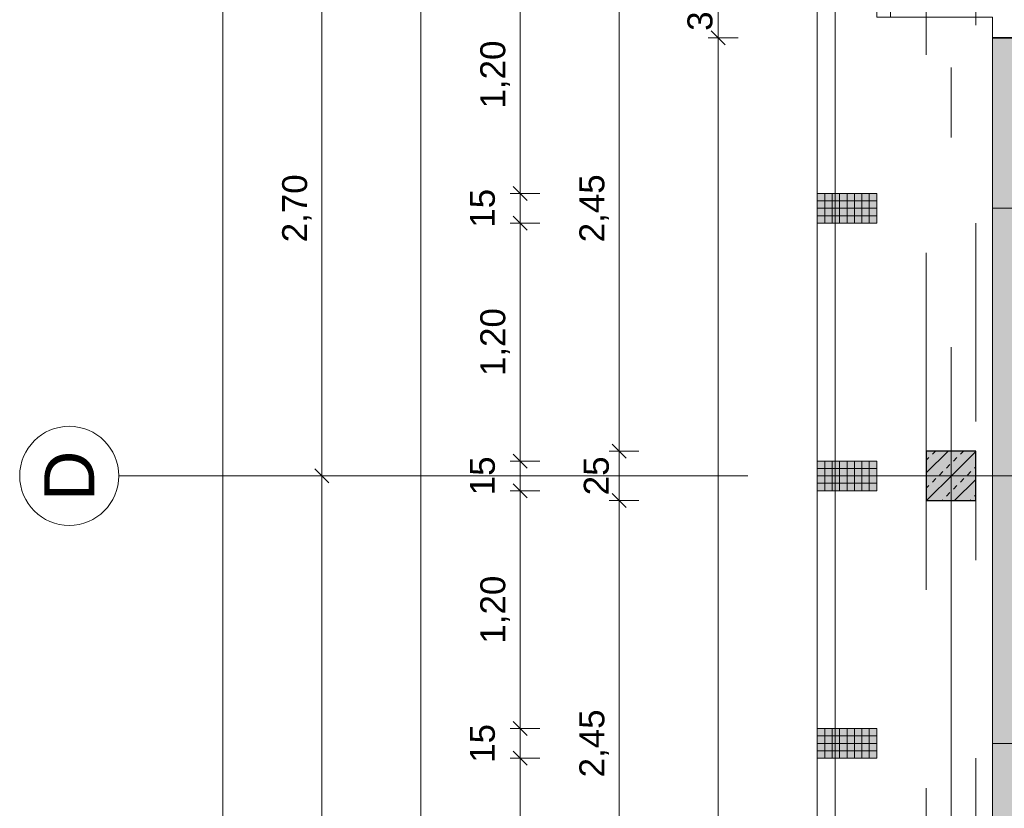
# Model space of a CAD drawing. Header units: metres. Extents: x -167 to 152, y -127 to 99.
# Tile 31 of 225: x -43.85 to -38.88, y -9.78 to -5.8. Entities that reach past the tile are written whole.
import ezdxf

# ---------------------------------------------------------------- set-up
doc = ezdxf.new("R2010")
doc.units = ezdxf.units.M
doc.header["$PDMODE"] = 1
doc.header["$PDSIZE"] = -2
for name, pattern in [('Achsen 01', [5.291531, 3.175, -1.058062, 0.352704, -0.705764]), ('ISO-07 Punktiert', [0.889, 0.127, -0.762]), ('Raster 01', [2, 1, -1]), ('VW-01 Strichlinie kurz', [2, 1, -1])]:
    doc.linetypes.add(name, pattern=pattern)
doc.layers.get('0').update_dxf_attribs({"lineweight": 25})
for name, color, linetype, lineweight, true_color in [('013_Beton und Stahlbetonarbeiten-000 Brüstung', 7, 'Continuous', 9, 0xa6a6a6), ('013_Beton und Stahlbetonarbeiten-000 Sichtbeton-333 Außenstütze', 5, 'Continuous', 5, 0x0000ff), ('013_Beton und Stahlbetonarbeiten-000 Sichtbeton-334 Außenwandöf', 5, 'Continuous', 5, 0x0000ff), ('014_Fassadenarbeiten-000 Aufsicht Betonfertigteile', 7, 'Continuous', 9, 0xc0c0c0), ('031_Metallbauarbeiten-330 Aufsicht Metallbauarbeiten', 7, 'Continuous', 9, 0xa6a6a6), ('031_Metallbauarbeiten-350 Metalldecke DS', 7, 'Continuous', 35, 0x666666), ('AV1-Achsen', 1, 'Achsen 01', 18, 0xff0000), ('AV1-Raster', 7, 'Raster 01', 9, 0xa6a6a6)]:
    doc.layers.add(name, color=color, linetype=linetype, lineweight=lineweight, true_color=true_color)
for name, color, linetype, lineweight in [('013_Beton und Stahlbetonarbeiten-000 Unterzüge', 7, 'ISO-07 Punktiert', 13), ('013_Beton und Stahlbetonarbeiten-330 Außenstützen', 7, 'Continuous', 25), ('014_Fassadenarbeiten-330 Betonfertigteile vertikal', 7, 'Continuous', 9), ('_1.35m (3D)', 7, 'Continuous', 9), ('_GRU (2D)', 7, 'Continuous', 9), ('_OG 1 (2D)', 7, 'Continuous', 9), ('_OG 1 - DS (2D)', 7, 'Continuous', 9), ('Bemaßung-Bemaßung', 7, 'Continuous', 9)]:
    doc.layers.add(name, color=color, linetype=linetype, lineweight=lineweight)
doc.layers.get('0').freeze()
doc.styles.add('Arial', font='arial.ttf')
doc.dimstyles.new('COE 50', dxfattribs={"dimtxt": 126.090495, "dimasz": 0.001414, "dimexe": 0.001, "dimexo": 0.01, "dimgap": 0.001, "dimtad": 1, "dimdec": 3, "dimtxsty": 'Arial', "dimblk": 'VW_SLASH-4', "dimblk1": 'VW_SLASH-4', "dimblk2": 'VW_SLASH-4', "dimcen": 0, "dimadec": 3, "dimazin": 0, "dimtfac": 0.8, "dimtdec": 3, "dimtix": 1, "dimtmove": 0, "dimatfit": 0, "dimldrblk": 'VW_SLASH-3', "dimfxl": 0.002, "dimfxlon": 1, "dimfrac": 2, "dimtolj": 1, "dimarcsym": 0})
pattern_1 = [(-90, (0, 0), (0.0375, 0), [])]
pattern_2 = [(0, (0, 0), (2e-18, -0.0375), [])]

# ---------------------------------------------------------------- blocks, each defined once
blk = doc.blocks.new('Group-2')
at = {"layer": 'AV1-Raster'}
for p, q in [((1.35, -6.75), (-40.5, -6.75)), ((1.35, -8.1), (-40.5, -8.1)), ((1.35, -9.45), (-40.5, -9.45))]:
    blk.add_line(p, q, dxfattribs=at)
blk = doc.blocks.new('1.35m (3D)')
at = {"layer": 'AV1-Raster', "color": 7}
blk.add_blockref('Group-2', (0, 0), dxfattribs=at)
blk = doc.blocks.new('OG 1 - DS (2D)')
at = {"layer": '031_Metallbauarbeiten-350 Metalldecke DS', "linetype": 'Continuous', "lineweight": 0, "transparency": 33554508}
blk.add_hatch(color=254, dxfattribs=at).paths.add_polyline_path([(-39.025, -7.975), (-39.025, -8.225), (-39.275, -8.225), (-39.275, -10.675), (-39.025, -10.675), (-39.025, -10.925), (-39.275, -10.925), (-39.275, -13.375), (-39.025, -13.375), (-39.025, -13.625), (-39.275, -13.625), (-39.275, -15.71), (-36.82, -15.71), (-36.82, -5.89), (-39.275, -5.89), (-39.275, -7.975)])
at = {"layer": '031_Metallbauarbeiten-350 Metalldecke DS', "flags": 128}
blk.add_lwpolyline([(-39.025, -7.975), (-39.025, -8.225), (-39.275, -8.225), (-39.275, -10.675), (-39.025, -10.675), (-39.025, -10.925), (-39.275, -10.925), (-39.275, -13.375), (-39.025, -13.375), (-39.025, -13.625), (-39.275, -13.625), (-39.275, -15.71), (-36.82, -15.71), (-36.82, -5.89), (-39.275, -5.89), (-39.275, -7.975)], close=True, dxfattribs=at)
blk = doc.blocks.new('VW_SLASH-4')
at = {"color": 0, "linetype": 'ByBlock', "lineweight": -2, "transparency": 16777216}
blk.add_line((0, 0), (-1, 0), dxfattribs=at)
at = {"color": 0, "linetype": 'Continuous', "lineweight": 15, "transparency": 16777216, "flags": 128}
blk.add_lwpolyline([(0.5, 0.5), (-0.5, -0.5)], dxfattribs=at)
blk = doc.blocks.new('*D424')
at = {"layer": 'Bemaßung-Bemaßung', "color": 0, "lineweight": -2}
for p, q in [((-42.725, 0), (-42.875, 0)), ((-42.825, -21.5293), (-42.825, -0.0707)), ((-42.725, -21.6), (-42.875, -21.6))]:
    blk.add_line(p, q, dxfattribs=at)
at = {"layer": 'Defpoints', "color": 0}
for p in [(-39.15, 0), (-42.825, 0), (-39.15, -21.6)]:
    blk.add_point(p, dxfattribs=at)
at = {"layer": 'Bemaßung-Bemaßung', "color": 0, "lineweight": -2, "xscale": 0.070693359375, "yscale": 0.070693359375, "zscale": 0.070693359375}
for p, rotation in [((-42.825, 0), 90), ((-42.825, -21.6), 270)]:
    blk.add_blockref('VW_SLASH-4', p, dxfattribs=dict(at, rotation=rotation))
at = {"layer": 'Bemaßung-Bemaßung', "color": 0, "insert": (-42.9659, -10.8), "char_height": 0.15131, "attachment_point": 5, "rotation": 90, "style": 'Arial'}
blk.add_mtext('\\A1;21,60', dxfattribs=at)
blk = doc.blocks.new('VW_SLASH-3')
at = {"color": 0, "linetype": 'ByBlock', "lineweight": -2, "transparency": 16777216}
blk.add_line((0, 0), (-1, 0), dxfattribs=at)
at = {"color": 0, "linetype": 'Continuous', "lineweight": 15, "transparency": 16777216, "flags": 128}
blk.add_lwpolyline([(0.5, 0.5), (-0.5, -0.5)], dxfattribs=at)
blk = doc.blocks.new('*D426')
at = {"layer": 'Bemaßung-Bemaßung', "color": 0, "lineweight": -2}
for p, q in [((-42.225, -5.4), (-42.375, -5.4)), ((-42.325, -8.0293), (-42.325, -5.4707)), ((-42.225, -8.1), (-42.375, -8.1))]:
    blk.add_line(p, q, dxfattribs=at)
at = {"layer": 'Defpoints', "color": 0}
for p in [(-42.325, -5.4), (-39.15, -5.4), (-39.15, -8.1)]:
    blk.add_point(p, dxfattribs=at)
at = {"layer": 'Bemaßung-Bemaßung', "color": 0, "lineweight": -2, "xscale": 0.070693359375, "yscale": 0.070693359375, "zscale": 0.070693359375}
for p, rotation in [((-42.325, -5.4), 90), ((-42.325, -8.1), 270)]:
    blk.add_blockref('VW_SLASH-4', p, dxfattribs=dict(at, rotation=rotation))
at = {"layer": 'Bemaßung-Bemaßung', "color": 0, "insert": (-42.4508, -6.75), "char_height": 0.12609, "attachment_point": 5, "rotation": 90, "style": 'Arial'}
blk.add_mtext('\\A1;2,70', dxfattribs=at)
blk = doc.blocks.new('*D427')
at = {"layer": 'Bemaßung-Bemaßung', "color": 0, "lineweight": -2}
for p, q in [((-42.225, -8.1), (-42.375, -8.1)), ((-42.325, -13.4293), (-42.325, -8.1707)), ((-42.225, -13.5), (-42.375, -13.5))]:
    blk.add_line(p, q, dxfattribs=at)
at = {"layer": 'Defpoints', "color": 0}
for p in [(-42.325, -8.1), (-39.15, -8.1), (-39.15, -13.5)]:
    blk.add_point(p, dxfattribs=at)
at = {"layer": 'Bemaßung-Bemaßung', "color": 0, "lineweight": -2, "xscale": 0.070693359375, "yscale": 0.070693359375, "zscale": 0.070693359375}
for p, rotation in [((-42.325, -8.1), 90), ((-42.325, -13.5), 270)]:
    blk.add_blockref('VW_SLASH-4', p, dxfattribs=dict(at, rotation=rotation))
at = {"layer": 'Bemaßung-Bemaßung', "color": 0, "insert": (-42.4508, -10.8), "char_height": 0.12609, "attachment_point": 5, "rotation": 90, "style": 'Arial'}
blk.add_mtext('\\A1;5,40', dxfattribs=at)
blk = doc.blocks.new('*D433')
at = {"layer": 'Bemaßung-Bemaßung', "color": 0, "lineweight": -2}
for p, q in [((-41.725, 0.675), (-41.875, 0.675)), ((-41.825, -22.2043), (-41.825, 0.6043)), ((-41.725, -22.275), (-41.875, -22.275))]:
    blk.add_line(p, q, dxfattribs=at)
at = {"layer": 'Defpoints', "color": 0}
for p in [(-41.825, 0.675), (-39.825, 0.675), (-39.825, -22.275)]:
    blk.add_point(p, dxfattribs=at)
at = {"layer": 'Bemaßung-Bemaßung', "color": 0, "lineweight": -2, "xscale": 0.070693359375, "yscale": 0.070693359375, "zscale": 0.070693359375}
for p, rotation in [((-41.825, 0.675), 90), ((-41.825, -22.275), 270)]:
    blk.add_blockref('VW_SLASH-4', p, dxfattribs=dict(at, rotation=rotation))
at = {"layer": 'Bemaßung-Bemaßung', "color": 0, "insert": (-41.9508, -10.8), "char_height": 0.12609, "attachment_point": 5, "rotation": 90, "style": 'Arial'}
blk.add_mtext('\\A1;22,95', dxfattribs=at)
blk = doc.blocks.new('*D553')
at = {"layer": 'Bemaßung-Bemaßung', "color": 0, "linetype": 'Continuous', "lineweight": -2}
for p, q in [((-41.225, -9.525), (-41.375, -9.525)), ((-41.325, -9.5957), (-41.325, -10.6543)), ((-41.225, -10.725), (-41.375, -10.725))]:
    blk.add_line(p, q, dxfattribs=at)
at = {"layer": 'Defpoints', "color": 0}
for p in [(-39.825, -9.525), (-41.325, -10.725), (-39.825, -10.725)]:
    blk.add_point(p, dxfattribs=at)
at = {"layer": 'Bemaßung-Bemaßung', "color": 0, "lineweight": -2, "xscale": 0.070693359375, "yscale": 0.070693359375, "zscale": 0.070693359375}
for p, rotation in [((-41.325, -9.525), 90), ((-41.325, -10.725), 270)]:
    blk.add_blockref('VW_SLASH-4', p, dxfattribs=dict(at, rotation=rotation))
at = {"layer": 'Bemaßung-Bemaßung', "color": 0, "insert": (-41.4508, -10.125), "char_height": 0.12609, "attachment_point": 5, "rotation": 90, "style": 'Arial'}
blk.add_mtext('\\A1;1,20', dxfattribs=at)
blk = doc.blocks.new('*D554')
at = {"layer": 'Bemaßung-Bemaßung', "color": 0, "linetype": 'Continuous', "lineweight": -2}
for p, q in [((-41.325, -9.3043), (-41.325, -9.2336)), ((-41.225, -9.375), (-41.375, -9.375)), ((-41.325, -9.375), (-41.325, -9.525)), ((-41.225, -9.525), (-41.375, -9.525)), ((-41.325, -9.5957), (-41.325, -9.6664))]:
    blk.add_line(p, q, dxfattribs=at)
at = {"layer": 'Defpoints', "color": 0}
for p in [(-39.825, -9.375), (-41.325, -9.525), (-39.825, -9.525)]:
    blk.add_point(p, dxfattribs=at)
at = {"layer": 'Bemaßung-Bemaßung', "color": 0, "lineweight": -2, "xscale": 0.070693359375, "yscale": 0.070693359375, "zscale": 0.070693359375}
for p, rotation in [((-41.325, -9.375), 270), ((-41.325, -9.525), 90)]:
    blk.add_blockref('VW_SLASH-4', p, dxfattribs=dict(at, rotation=rotation))
at = {"layer": 'Bemaßung-Bemaßung', "color": 0, "insert": (-41.5144, -9.45), "char_height": 0.12609, "attachment_point": 5, "rotation": 90, "style": 'Arial'}
blk.add_mtext('\\A1;15', dxfattribs=at)
blk = doc.blocks.new('*D555')
at = {"layer": 'Bemaßung-Bemaßung', "color": 0, "linetype": 'Continuous', "lineweight": -2}
for p, q in [((-41.225, -8.175), (-41.375, -8.175)), ((-41.325, -8.2457), (-41.325, -9.3043)), ((-41.225, -9.375), (-41.375, -9.375))]:
    blk.add_line(p, q, dxfattribs=at)
at = {"layer": 'Defpoints', "color": 0}
for p in [(-39.825, -8.175), (-41.325, -9.375), (-39.825, -9.375)]:
    blk.add_point(p, dxfattribs=at)
at = {"layer": 'Bemaßung-Bemaßung', "color": 0, "lineweight": -2, "xscale": 0.070693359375, "yscale": 0.070693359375, "zscale": 0.070693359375}
for p, rotation in [((-41.325, -8.175), 90), ((-41.325, -9.375), 270)]:
    blk.add_blockref('VW_SLASH-4', p, dxfattribs=dict(at, rotation=rotation))
at = {"layer": 'Bemaßung-Bemaßung', "color": 0, "insert": (-41.4508, -8.775), "char_height": 0.12609, "attachment_point": 5, "rotation": 90, "style": 'Arial'}
blk.add_mtext('\\A1;1,20', dxfattribs=at)
blk = doc.blocks.new('*D556')
at = {"layer": 'Bemaßung-Bemaßung', "color": 0, "linetype": 'Continuous', "lineweight": -2}
for p, q in [((-41.325, -7.9543), (-41.325, -7.8836)), ((-41.225, -8.025), (-41.375, -8.025)), ((-41.325, -8.025), (-41.325, -8.175)), ((-41.225, -8.175), (-41.375, -8.175)), ((-41.325, -8.2457), (-41.325, -8.3164))]:
    blk.add_line(p, q, dxfattribs=at)
at = {"layer": 'Defpoints', "color": 0}
for p in [(-39.825, -8.025), (-41.325, -8.175), (-39.825, -8.175)]:
    blk.add_point(p, dxfattribs=at)
at = {"layer": 'Bemaßung-Bemaßung', "color": 0, "lineweight": -2, "xscale": 0.070693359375, "yscale": 0.070693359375, "zscale": 0.070693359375}
for p, rotation in [((-41.325, -8.025), 270), ((-41.325, -8.175), 90)]:
    blk.add_blockref('VW_SLASH-4', p, dxfattribs=dict(at, rotation=rotation))
at = {"layer": 'Bemaßung-Bemaßung', "color": 0, "insert": (-41.5144, -8.1), "char_height": 0.12609, "attachment_point": 5, "rotation": 90, "style": 'Arial'}
blk.add_mtext('\\A1;15', dxfattribs=at)
blk = doc.blocks.new('*D557')
at = {"layer": 'Bemaßung-Bemaßung', "color": 0, "linetype": 'Continuous', "lineweight": -2}
for p, q in [((-41.225, -6.825), (-41.375, -6.825)), ((-41.325, -6.8957), (-41.325, -7.9543)), ((-41.225, -8.025), (-41.375, -8.025))]:
    blk.add_line(p, q, dxfattribs=at)
at = {"layer": 'Defpoints', "color": 0}
for p in [(-39.825, -6.825), (-41.325, -8.025), (-39.825, -8.025)]:
    blk.add_point(p, dxfattribs=at)
at = {"layer": 'Bemaßung-Bemaßung', "color": 0, "lineweight": -2, "xscale": 0.070693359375, "yscale": 0.070693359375, "zscale": 0.070693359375}
for p, rotation in [((-41.325, -6.825), 90), ((-41.325, -8.025), 270)]:
    blk.add_blockref('VW_SLASH-4', p, dxfattribs=dict(at, rotation=rotation))
at = {"layer": 'Bemaßung-Bemaßung', "color": 0, "insert": (-41.4508, -7.425), "char_height": 0.12609, "attachment_point": 5, "rotation": 90, "style": 'Arial'}
blk.add_mtext('\\A1;1,20', dxfattribs=at)
blk = doc.blocks.new('*D558')
at = {"layer": 'Bemaßung-Bemaßung', "color": 0, "linetype": 'Continuous', "lineweight": -2}
for p, q in [((-41.325, -6.6043), (-41.325, -6.5336)), ((-41.225, -6.675), (-41.375, -6.675)), ((-41.325, -6.675), (-41.325, -6.825)), ((-41.225, -6.825), (-41.375, -6.825)), ((-41.325, -6.8957), (-41.325, -6.9664))]:
    blk.add_line(p, q, dxfattribs=at)
at = {"layer": 'Defpoints', "color": 0}
for p in [(-39.825, -6.675), (-41.325, -6.825), (-39.825, -6.825)]:
    blk.add_point(p, dxfattribs=at)
at = {"layer": 'Bemaßung-Bemaßung', "color": 0, "lineweight": -2, "xscale": 0.070693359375, "yscale": 0.070693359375, "zscale": 0.070693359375}
for p, rotation in [((-41.325, -6.675), 270), ((-41.325, -6.825), 90)]:
    blk.add_blockref('VW_SLASH-4', p, dxfattribs=dict(at, rotation=rotation))
at = {"layer": 'Bemaßung-Bemaßung', "color": 0, "insert": (-41.5144, -6.75), "char_height": 0.12609, "attachment_point": 5, "rotation": 90, "style": 'Arial'}
blk.add_mtext('\\A1;15', dxfattribs=at)
blk = doc.blocks.new('*D559')
at = {"layer": 'Bemaßung-Bemaßung', "color": 0, "linetype": 'Continuous', "lineweight": -2}
for p, q in [((-41.225, -5.475), (-41.375, -5.475)), ((-41.325, -5.5457), (-41.325, -6.6043)), ((-41.225, -6.675), (-41.375, -6.675))]:
    blk.add_line(p, q, dxfattribs=at)
at = {"layer": 'Defpoints', "color": 0}
for p in [(-39.825, -5.475), (-41.325, -6.675), (-39.825, -6.675)]:
    blk.add_point(p, dxfattribs=at)
at = {"layer": 'Bemaßung-Bemaßung', "color": 0, "lineweight": -2, "xscale": 0.070693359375, "yscale": 0.070693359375, "zscale": 0.070693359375}
for p, rotation in [((-41.325, -5.475), 90), ((-41.325, -6.675), 270)]:
    blk.add_blockref('VW_SLASH-4', p, dxfattribs=dict(at, rotation=rotation))
at = {"layer": 'Bemaßung-Bemaßung', "color": 0, "insert": (-41.4508, -6.075), "char_height": 0.12609, "attachment_point": 5, "rotation": 90, "style": 'Arial'}
blk.add_mtext('\\A1;1,20', dxfattribs=at)
blk = doc.blocks.new('*D597')
at = {"layer": 'Bemaßung-Bemaßung', "color": 0, "linetype": 'Continuous', "lineweight": -2}
for p, q in [((-40.225, -5.89), (-40.375, -5.89)), ((-40.325, -5.9607), (-40.325, -15.6393)), ((-40.225, -15.71), (-40.375, -15.71))]:
    blk.add_line(p, q, dxfattribs=at)
at = {"layer": 'Defpoints', "color": 0}
for p in [(-36.65, -5.89), (-40.325, -15.71), (-36.65, -15.71)]:
    blk.add_point(p, dxfattribs=at)
at = {"layer": 'Bemaßung-Bemaßung', "color": 0, "lineweight": -2, "xscale": 0.070693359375, "yscale": 0.070693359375, "zscale": 0.070693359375}
for p, rotation in [((-40.325, -5.89), 90), ((-40.325, -15.71), 270)]:
    blk.add_blockref('VW_SLASH-4', p, dxfattribs=dict(at, rotation=rotation))
at = {"layer": 'Bemaßung-Bemaßung', "color": 0, "insert": (-40.4508, -10.8), "char_height": 0.12609, "attachment_point": 5, "rotation": 90, "style": 'Arial'}
blk.add_mtext('\\A1;9,82', dxfattribs=at)
blk = doc.blocks.new('*D598')
at = {"layer": 'Bemaßung-Bemaßung', "color": 0, "linetype": 'Continuous', "lineweight": -2}
for p, q in [((-40.325, -5.4543), (-40.325, -5.3836)), ((-40.225, -5.525), (-40.375, -5.525)), ((-40.325, -5.525), (-40.325, -5.89)), ((-40.225, -5.89), (-40.375, -5.89)), ((-40.325, -5.9607), (-40.325, -6.0314))]:
    blk.add_line(p, q, dxfattribs=at)
at = {"layer": 'Defpoints', "color": 0}
for p in [(-36.575, -5.525), (-40.325, -5.89), (-36.65, -5.89)]:
    blk.add_point(p, dxfattribs=at)
at = {"layer": 'Bemaßung-Bemaßung', "color": 0, "lineweight": -2, "xscale": 0.070693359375, "yscale": 0.070693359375, "zscale": 0.070693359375}
for p, rotation in [((-40.325, -5.525), 270), ((-40.325, -5.89), 90)]:
    blk.add_blockref('VW_SLASH-4', p, dxfattribs=dict(at, rotation=rotation))
at = {"layer": 'Bemaßung-Bemaßung', "color": 0, "insert": (-40.4604, -5.7075), "char_height": 0.12609, "attachment_point": 5, "rotation": 90, "style": 'Arial'}
blk.add_mtext('\\A1;36\\S5^ ;', dxfattribs=at)
blk = doc.blocks.new('*D648')
at = {"layer": 'Bemaßung-Bemaßung', "color": 0, "lineweight": -2}
for p, q in [((-40.725, -8.225), (-40.875, -8.225)), ((-40.825, -8.2957), (-40.825, -10.6043)), ((-40.725, -10.675), (-40.875, -10.675))]:
    blk.add_line(p, q, dxfattribs=at)
at = {"layer": 'Defpoints', "color": 0}
for p in [(-39.275, -8.225), (-40.825, -10.675), (-39.275, -10.675)]:
    blk.add_point(p, dxfattribs=at)
at = {"layer": 'Bemaßung-Bemaßung', "color": 0, "lineweight": -2, "xscale": 0.070693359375, "yscale": 0.070693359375, "zscale": 0.070693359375}
for p, rotation in [((-40.825, -8.225), 90), ((-40.825, -10.675), 270)]:
    blk.add_blockref('VW_SLASH-4', p, dxfattribs=dict(at, rotation=rotation))
at = {"layer": 'Bemaßung-Bemaßung', "color": 0, "insert": (-40.9508, -9.45), "char_height": 0.12609, "attachment_point": 5, "rotation": 90, "style": 'Arial'}
blk.add_mtext('\\A1;2,45', dxfattribs=at)
blk = doc.blocks.new('*D649')
at = {"layer": 'Bemaßung-Bemaßung', "color": 0, "lineweight": -2}
for p, q in [((-40.825, -7.9043), (-40.825, -7.8336)), ((-40.725, -7.975), (-40.875, -7.975)), ((-40.825, -7.975), (-40.825, -8.225)), ((-40.725, -8.225), (-40.875, -8.225)), ((-40.825, -8.2957), (-40.825, -8.3664))]:
    blk.add_line(p, q, dxfattribs=at)
at = {"layer": 'Defpoints', "color": 0}
for p in [(-39.275, -7.975), (-40.825, -8.225), (-39.275, -8.225)]:
    blk.add_point(p, dxfattribs=at)
at = {"layer": 'Bemaßung-Bemaßung', "color": 0, "lineweight": -2, "xscale": 0.070693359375, "yscale": 0.070693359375, "zscale": 0.070693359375}
for p, rotation in [((-40.825, -7.975), 270), ((-40.825, -8.225), 90)]:
    blk.add_blockref('VW_SLASH-4', p, dxfattribs=dict(at, rotation=rotation))
at = {"layer": 'Bemaßung-Bemaßung', "color": 0, "insert": (-40.9394, -8.1), "char_height": 0.12609, "attachment_point": 5, "rotation": 90, "style": 'Arial'}
blk.add_mtext('\\A1;25', dxfattribs=at)
blk = doc.blocks.new('*D650')
at = {"layer": 'Bemaßung-Bemaßung', "color": 0, "lineweight": -2}
for p, q in [((-40.725, -5.525), (-40.875, -5.525)), ((-40.825, -5.5957), (-40.825, -7.9043)), ((-40.725, -7.975), (-40.875, -7.975))]:
    blk.add_line(p, q, dxfattribs=at)
at = {"layer": 'Defpoints', "color": 0}
for p in [(-39.275, -5.525), (-40.825, -7.975), (-39.275, -7.975)]:
    blk.add_point(p, dxfattribs=at)
at = {"layer": 'Bemaßung-Bemaßung', "color": 0, "lineweight": -2, "xscale": 0.070693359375, "yscale": 0.070693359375, "zscale": 0.070693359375}
for p, rotation in [((-40.825, -5.525), 90), ((-40.825, -7.975), 270)]:
    blk.add_blockref('VW_SLASH-4', p, dxfattribs=dict(at, rotation=rotation))
at = {"layer": 'Bemaßung-Bemaßung', "color": 0, "insert": (-40.9508, -6.75), "char_height": 0.12609, "attachment_point": 5, "rotation": 90, "style": 'Arial'}
blk.add_mtext('\\A1;2,45', dxfattribs=at)
blk = doc.blocks.new('Group-751')
at = {"layer": 'AV1-Achsen'}
blk.add_line((-39.15, -26.5), (-39.15, 4.9), dxfattribs=at)
blk = doc.blocks.new('Group-757')
at = {"layer": 'AV1-Achsen'}
blk.add_line((-43.35, -8.1), (4.2, -8.1), dxfattribs=at)
at = {"layer": 'AV1-Achsen', "linetype": 'Continuous'}
blk.add_circle((-43.6, -8.1), 0.25, dxfattribs=at)
at = {"layer": 'AV1-Achsen', "insert": (-43.6, -8.1), "char_height": 0.2522, "attachment_point": 5, "rotation": 90, "line_spacing_factor": 0.969122, "style": 'Arial'}
blk.add_mtext('D', dxfattribs=at)
blk = doc.blocks.new('GRU (2D)')
at = {"layer": 'AV1-Achsen', "color": 7}
for name in ['Group-751', 'Group-757']:
    blk.add_blockref(name, (0, 0), dxfattribs=at)
blk = doc.blocks.new('OG 1 (2D)')
at = {"layer": '014_Fassadenarbeiten-000 Aufsicht Betonfertigteile', "flags": 128}
blk.add_lwpolyline([(-39.455, 0.305), (-39.455, -21.905), (-39.825, -22.275), (-39.825, 0.675)], close=True, dxfattribs=at)
at = {"layer": 'Bemaßung-Bemaßung'}
dim = blk.add_linear_dim(base=(-41.825, 0.675), p1=(-39.825, -22.275), p2=(-39.825, 0.675), angle=270, text='22,95', dimstyle='COE 50', override={"dimtxt": 0.12609, "dimasz": 0.070693, "dimexe": 0.05, "dimgap": 0.05, "dimpost": '<>', "dimtxsty": 'Arial', "dimtmove": 2, "dimfxl": 0.1}, dxfattribs=at)
dim.commit()
dim.dimension.update_dxf_attribs({"geometry": '*D433', "text_midpoint": (-41.9508, -10.8)})
at = {"layer": 'Bemaßung-Bemaßung', "linetype": 'Continuous'}
for base, p1, p2, text, override, picture, middle in [((-41.325, -6.675), (-39.825, -5.475), (-39.825, -6.675), '1,20', {"dimtxt": 0.12609, "dimasz": 0.070693, "dimexe": 0.05, "dimgap": 0.05, "dimpost": '<>', "dimtxsty": 'Arial', "dimtmove": 2, "dimfxl": 0.1}, '*D559', (-41.4508, -6.075)), ((-41.325, -6.825), (-39.825, -6.675), (-39.825, -6.825), '15', {"dimtxt": 0.12609, "dimasz": 0.070693, "dimexe": 0.05, "dimgap": 0.05, "dimpost": '<>', "dimtxsty": 'Arial', "dimtix": 0, "dimtmove": 2, "dimfxl": 0.1}, '*D558', (-41.5144, -6.75)), ((-41.325, -8.025), (-39.825, -6.825), (-39.825, -8.025), '1,20', {"dimtxt": 0.12609, "dimasz": 0.070693, "dimexe": 0.05, "dimgap": 0.05, "dimpost": '<>', "dimtxsty": 'Arial', "dimtmove": 2, "dimfxl": 0.1}, '*D557', (-41.4508, -7.425)), ((-41.325, -8.175), (-39.825, -8.025), (-39.825, -8.175), '15', {"dimtxt": 0.12609, "dimasz": 0.070693, "dimexe": 0.05, "dimgap": 0.05, "dimpost": '<>', "dimtxsty": 'Arial', "dimtix": 0, "dimtmove": 2, "dimfxl": 0.1}, '*D556', (-41.5144, -8.1)), ((-41.325, -9.375), (-39.825, -8.175), (-39.825, -9.375), '1,20', {"dimtxt": 0.12609, "dimasz": 0.070693, "dimexe": 0.05, "dimgap": 0.05, "dimpost": '<>', "dimtxsty": 'Arial', "dimtmove": 2, "dimfxl": 0.1}, '*D555', (-41.4508, -8.775)), ((-41.325, -9.525), (-39.825, -9.375), (-39.825, -9.525), '15', {"dimtxt": 0.12609, "dimasz": 0.070693, "dimexe": 0.05, "dimgap": 0.05, "dimpost": '<>', "dimtxsty": 'Arial', "dimtix": 0, "dimtmove": 2, "dimfxl": 0.1}, '*D554', (-41.5144, -9.45)), ((-41.325, -10.725), (-39.825, -9.525), (-39.825, -10.725), '1,20', {"dimtxt": 0.12609, "dimasz": 0.070693, "dimexe": 0.05, "dimgap": 0.05, "dimpost": '<>', "dimtxsty": 'Arial', "dimtmove": 2, "dimfxl": 0.1}, '*D553', (-41.4508, -10.125))]:
    dim = blk.add_linear_dim(base=base, p1=p1, p2=p2, angle=270, text=text, dimstyle='COE 50', override=override, dxfattribs=at)
    dim.commit()
    dim.dimension.update_dxf_attribs({"geometry": picture, "text_midpoint": middle})
at = {"color": 255}
for points in [[(-39.275, -7.975), (-39.275, -5.525), (-39.025, -5.525), (-39.025, -7.975)], [(-39.275, -10.675), (-39.275, -8.225), (-39.025, -8.225), (-39.025, -10.675)]]:
    blk.add_wipeout(points, dxfattribs=at).dxf.layer = '013_Beton und Stahlbetonarbeiten-000 Brüstung'
at = {"layer": '013_Beton und Stahlbetonarbeiten-000 Brüstung', "flags": 128}
for points in [[(-39.275, -7.975), (-39.275, -5.525), (-39.025, -5.525), (-39.025, -7.975)], [(-39.275, -10.675), (-39.275, -8.225), (-39.025, -8.225), (-39.025, -10.675)]]:
    blk.add_lwpolyline(points, close=True, dxfattribs=at)
at = {"color": 255}
blk.add_wipeout([(-38.94, -8.1), (-39.735, -8.1), (-39.735, -10.8), (-38.94, -10.8)], dxfattribs=at).dxf.layer = '031_Metallbauarbeiten-330 Aufsicht Metallbauarbeiten'
at = {"layer": '014_Fassadenarbeiten-330 Betonfertigteile vertikal', "linetype": 'Continuous', "lineweight": 0}
blk.add_hatch(color=9, dxfattribs=at).paths.add_polyline_path([(-39.525, -9.525), (-39.525, -9.375), (-39.825, -9.375), (-39.825, -9.525)])
at = {"layer": '014_Fassadenarbeiten-330 Betonfertigteile vertikal', "linetype": 'Continuous', "lineweight": 9}
h = blk.add_hatch(dxfattribs=at)
h.set_pattern_fill('Stahlbetonfertigteil', color=8, style=0, pattern_type=2)
h.set_pattern_definition(pattern_1)
h.paths.add_polyline_path([(-39.525, -9.525), (-39.525, -9.375), (-39.825, -9.375), (-39.825, -9.525)])
at = {"layer": '014_Fassadenarbeiten-330 Betonfertigteile vertikal', "linetype": 'Continuous', "lineweight": 13}
h = blk.add_hatch(dxfattribs=at)
h.set_pattern_fill('Stahlbetonfertigteil-1', color=8, style=0, pattern_type=2)
h.set_pattern_definition(pattern_2)
h.paths.add_polyline_path([(-39.525, -9.525), (-39.525, -9.375), (-39.825, -9.375), (-39.825, -9.525)])
at = {"layer": '013_Beton und Stahlbetonarbeiten-000 Sichtbeton-334 Außenwandöf', "color": 30}
blk.add_solid([(-39.225, -8.175), (-39.075, -8.175), (-39.275, -8.225), (-39.025, -8.225)], dxfattribs=at)
at = {"layer": '013_Beton und Stahlbetonarbeiten-000 Unterzüge', "linetype": 'VW-01 Strichlinie kurz', "flags": 128}
blk.add_lwpolyline([(-39.275, -10.675), (-39.275, -8.225), (-39.025, -8.225), (-39.025, -10.675)], close=True, dxfattribs=at)
at = {"layer": '014_Fassadenarbeiten-330 Betonfertigteile vertikal', "flags": 128}
blk.add_lwpolyline([(-39.525, -9.525), (-39.525, -9.375), (-39.825, -9.375), (-39.825, -9.525)], close=True, dxfattribs=at)
at = {"layer": '031_Metallbauarbeiten-330 Aufsicht Metallbauarbeiten', "flags": 128}
blk.add_lwpolyline([(-38.94, -8.1), (-39.735, -8.1), (-39.735, -10.8), (-38.94, -10.8)], close=True, dxfattribs=at)
at = {"layer": 'Bemaßung-Bemaßung'}
dim = blk.add_linear_dim(base=(-40.825, -10.675), p1=(-39.275, -8.225), p2=(-39.275, -10.675), angle=270, text='2,45', dimstyle='COE 50', override={"dimtxt": 0.12609, "dimasz": 0.070693, "dimexe": 0.05, "dimgap": 0.05, "dimpost": '<>', "dimtxsty": 'Arial', "dimtmove": 2, "dimfxl": 0.1}, dxfattribs=at)
dim.commit()
dim.dimension.update_dxf_attribs({"geometry": '*D648', "text_midpoint": (-40.9508, -9.45)})
at = {"color": 255}
blk.add_wipeout([(-39.735, -5.475), (-39.735, -8.1), (-38.94, -8.1), (-38.94, -5.785), (-39.525, -5.785), (-39.525, -5.475)], dxfattribs=at).dxf.layer = '031_Metallbauarbeiten-330 Aufsicht Metallbauarbeiten'
at = {"layer": '013_Beton und Stahlbetonarbeiten-330 Außenstützen', "linetype": 'Continuous', "lineweight": 0, "true_color": 0xc0c0c0}
blk.add_hatch(color=9, dxfattribs=at).paths.add_polyline_path([(-39.025, -7.975), (-39.275, -7.975), (-39.275, -8.225), (-39.025, -8.225)])
at = {"layer": '013_Beton und Stahlbetonarbeiten-330 Außenstützen', "linetype": 'Continuous', "lineweight": 13}
h = blk.add_hatch(dxfattribs=at)
h.set_pattern_fill('Stahlbeton', color=251, style=0, pattern_type=2)
h.set_pattern_definition([(45, (0, 0), (0.07071068, -0.07071068), [0.025, -0.025])])
h.paths.add_polyline_path([(-39.025, -7.975), (-39.275, -7.975), (-39.275, -8.225), (-39.025, -8.225)])
h = blk.add_hatch(dxfattribs=at)
h.set_pattern_fill('Stahlbeton-1', color=251, style=0, pattern_type=2)
h.set_pattern_definition([(-135, (0.03106, -0.03313), (0.07071068, -0.07071068), [])])
h.paths.add_polyline_path([(-39.025, -7.975), (-39.275, -7.975), (-39.275, -8.225), (-39.025, -8.225)])
at = {"layer": '014_Fassadenarbeiten-330 Betonfertigteile vertikal', "linetype": 'Continuous', "lineweight": 0}
for points in [[(-39.525, -6.825), (-39.525, -6.675), (-39.825, -6.675), (-39.825, -6.825)], [(-39.525, -8.175), (-39.525, -8.025), (-39.825, -8.025), (-39.825, -8.175)]]:
    blk.add_hatch(color=9, dxfattribs=at).paths.add_polyline_path(points)
at = {"layer": '014_Fassadenarbeiten-330 Betonfertigteile vertikal', "linetype": 'Continuous', "lineweight": 9}
h = blk.add_hatch(dxfattribs=at)
h.set_pattern_fill('Stahlbetonfertigteil', color=8, style=0, pattern_type=2)
h.set_pattern_definition(pattern_1)
h.paths.add_polyline_path([(-39.525, -6.825), (-39.525, -6.675), (-39.825, -6.675), (-39.825, -6.825)])
at = {"layer": '014_Fassadenarbeiten-330 Betonfertigteile vertikal', "linetype": 'Continuous', "lineweight": 13}
h = blk.add_hatch(dxfattribs=at)
h.set_pattern_fill('Stahlbetonfertigteil-1', color=8, style=0, pattern_type=2)
h.set_pattern_definition(pattern_2)
h.paths.add_polyline_path([(-39.525, -6.825), (-39.525, -6.675), (-39.825, -6.675), (-39.825, -6.825)])
at = {"layer": '014_Fassadenarbeiten-330 Betonfertigteile vertikal', "linetype": 'Continuous', "lineweight": 9}
h = blk.add_hatch(dxfattribs=at)
h.set_pattern_fill('Stahlbetonfertigteil', color=8, style=0, pattern_type=2)
h.set_pattern_definition(pattern_1)
h.paths.add_polyline_path([(-39.525, -8.175), (-39.525, -8.025), (-39.825, -8.025), (-39.825, -8.175)])
at = {"layer": '014_Fassadenarbeiten-330 Betonfertigteile vertikal', "linetype": 'Continuous', "lineweight": 13}
h = blk.add_hatch(dxfattribs=at)
h.set_pattern_fill('Stahlbetonfertigteil-1', color=8, style=0, pattern_type=2)
h.set_pattern_definition(pattern_2)
h.paths.add_polyline_path([(-39.525, -8.175), (-39.525, -8.025), (-39.825, -8.025), (-39.825, -8.175)])
at = {"layer": '013_Beton und Stahlbetonarbeiten-000 Sichtbeton-333 Außenstütze', "color": 30}
for points in [[(-39.275, -7.975), (-39.275, -8.225), (-39.225, -8.025), (-39.225, -8.175)], [(-39.025, -7.975), (-39.025, -8.225), (-39.075, -8.025), (-39.075, -8.175)]]:
    blk.add_solid(points, dxfattribs=at)
at = {"layer": '013_Beton und Stahlbetonarbeiten-000 Sichtbeton-334 Außenwandöf', "color": 30}
blk.add_solid([(-39.275, -7.975), (-39.025, -7.975), (-39.225, -8.025), (-39.075, -8.025)], dxfattribs=at)
at = {"layer": '013_Beton und Stahlbetonarbeiten-000 Unterzüge', "linetype": 'VW-01 Strichlinie kurz', "flags": 128}
blk.add_lwpolyline([(-39.275, -7.975), (-39.275, -5.525), (-39.025, -5.525), (-39.025, -7.975)], close=True, dxfattribs=at)
at = {"layer": '013_Beton und Stahlbetonarbeiten-330 Außenstützen', "flags": 128}
blk.add_lwpolyline([(-39.025, -7.975), (-39.275, -7.975), (-39.275, -8.225), (-39.025, -8.225)], close=True, dxfattribs=at)
at = {"layer": '014_Fassadenarbeiten-330 Betonfertigteile vertikal', "flags": 128}
for points in [[(-39.525, -6.825), (-39.525, -6.675), (-39.825, -6.675), (-39.825, -6.825)], [(-39.525, -8.175), (-39.525, -8.025), (-39.825, -8.025), (-39.825, -8.175)]]:
    blk.add_lwpolyline(points, close=True, dxfattribs=at)
at = {"layer": '031_Metallbauarbeiten-330 Aufsicht Metallbauarbeiten', "flags": 128}
blk.add_lwpolyline([(-39.735, -5.475), (-39.735, -8.1), (-38.94, -8.1), (-38.94, -5.785), (-39.525, -5.785), (-39.525, -5.475)], close=True, dxfattribs=at)
at = {"layer": 'Bemaßung-Bemaßung', "color": 1}
for base, p1, p2, text, override, picture, middle in [((-42.825, 0), (-39.15, -21.6), (-39.15, 0), '21,60', {"dimtxt": 0.151309, "dimasz": 0.070693, "dimexe": 0.05, "dimgap": 0.05, "dimpost": '<>', "dimtxsty": 'Arial', "dimtmove": 2, "dimfxl": 0.1}, '*D424', (-42.9659, -10.8)), ((-42.325, -5.4), (-39.15, -8.1), (-39.15, -5.4), '2,70', {"dimtxt": 0.12609, "dimasz": 0.070693, "dimexe": 0.05, "dimgap": 0.05, "dimpost": '<>', "dimtxsty": 'Arial', "dimtmove": 2, "dimfxl": 0.1}, '*D426', (-42.4508, -6.75)), ((-42.325, -8.1), (-39.15, -13.5), (-39.15, -8.1), '5,40', {"dimtxt": 0.12609, "dimasz": 0.070693, "dimexe": 0.05, "dimgap": 0.05, "dimpost": '<>', "dimtxsty": 'Arial', "dimtmove": 2, "dimfxl": 0.1}, '*D427', (-42.4508, -10.8))]:
    dim = blk.add_linear_dim(base=base, p1=p1, p2=p2, angle=270, text=text, dimstyle='COE 50', override=override, dxfattribs=at)
    dim.commit()
    dim.dimension.update_dxf_attribs({"geometry": picture, "text_midpoint": middle})
at = {"layer": 'Bemaßung-Bemaßung', "linetype": 'Continuous'}
for base, p1, p2, text, picture, middle in [((-40.325, -5.89), (-36.575, -5.525), (-36.65, -5.89), '36\\S5^ ;', '*D598', (-40.4604, -5.7075)), ((-40.325, -15.71), (-36.65, -5.89), (-36.65, -15.71), '9,82', '*D597', (-40.4508, -10.8))]:
    dim = blk.add_linear_dim(base=base, p1=p1, p2=p2, angle=270, text=text, dimstyle='COE 50', override={"dimtxt": 0.12609, "dimasz": 0.070693, "dimexe": 0.05, "dimgap": 0.05, "dimpost": '<>', "dimtxsty": 'Arial', "dimtmove": 2, "dimfxl": 0.1}, dxfattribs=at)
    dim.commit()
    dim.dimension.update_dxf_attribs({"geometry": picture, "text_midpoint": middle})
at = {"layer": 'Bemaßung-Bemaßung'}
for base, p1, p2, text, picture, middle in [((-40.825, -7.975), (-39.275, -5.525), (-39.275, -7.975), '2,45', '*D650', (-40.9508, -6.75)), ((-40.825, -8.225), (-39.275, -7.975), (-39.275, -8.225), '25', '*D649', (-40.9394, -8.1))]:
    dim = blk.add_linear_dim(base=base, p1=p1, p2=p2, angle=270, text=text, dimstyle='COE 50', override={"dimtxt": 0.12609, "dimasz": 0.070693, "dimexe": 0.05, "dimgap": 0.05, "dimpost": '<>', "dimtxsty": 'Arial', "dimtmove": 2, "dimfxl": 0.1}, dxfattribs=at)
    dim.commit()
    dim.dimension.update_dxf_attribs({"geometry": picture, "text_midpoint": middle})

msp = doc.modelspace()

# ---------------------------------------------------------------- block references
at = {"layer": '_1.35m (3D)'}
msp.add_blockref('1.35m (3D)', (0, 0), dxfattribs=at)

# ---------------------------------------------------------------- next in the draw order: block references
at = {"layer": '_OG 1 - DS (2D)'}
msp.add_blockref('OG 1 - DS (2D)', (0, 0), dxfattribs=at)

# ---------------------------------------------------------------- next in the draw order: block references
at = {"layer": '_OG 1 (2D)'}
msp.add_blockref('OG 1 (2D)', (0, 0), dxfattribs=at)

# ---------------------------------------------------------------- next in the draw order: block references
at = {"layer": '_GRU (2D)'}
msp.add_blockref('GRU (2D)', (0, 0), dxfattribs=at)

doc.saveas('drawing.dxf')
